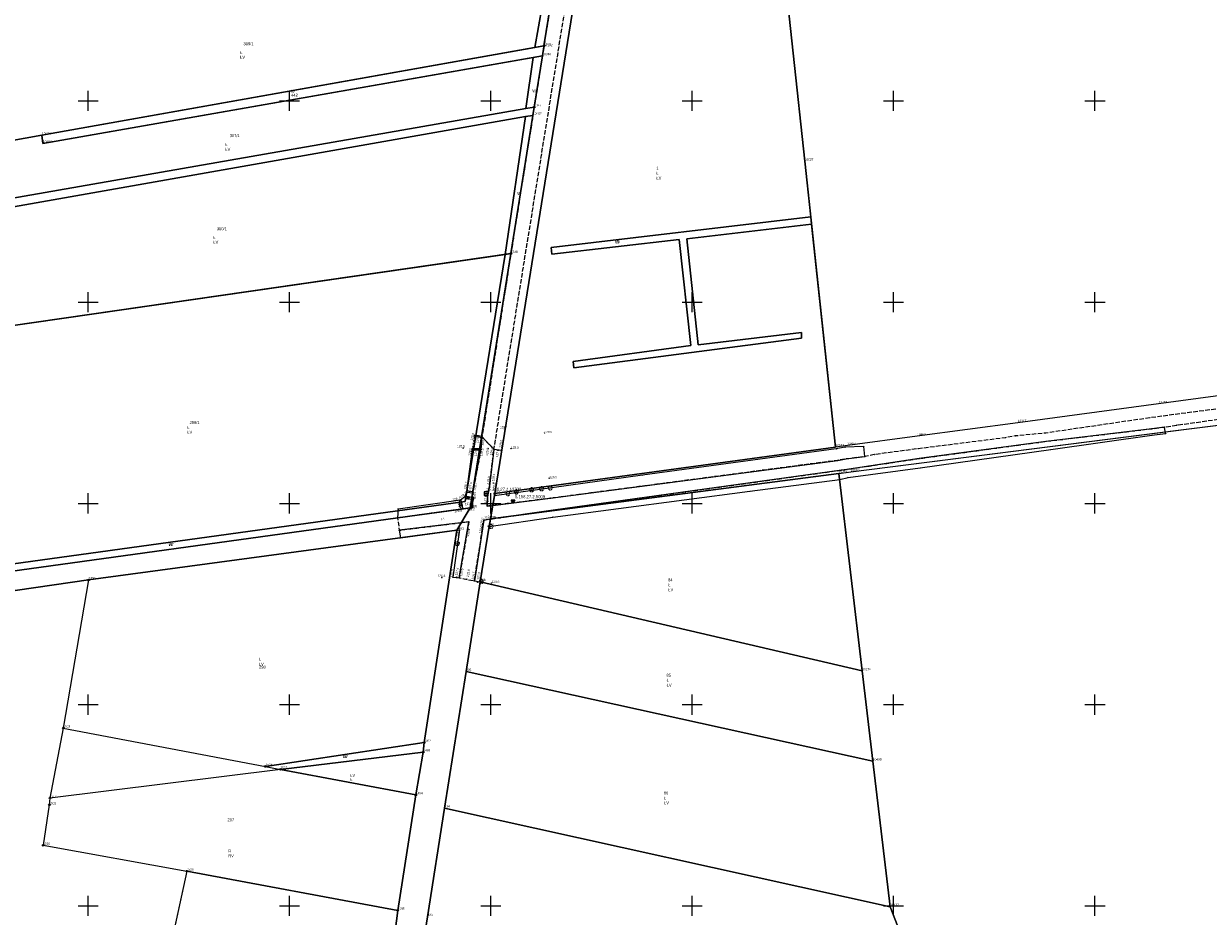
# Model space of a CAD drawing. Header units: metres. Extents: x 5548743 to 5556416, y 5707500 to 5714000.
# Tile 40 of 244: x 5550468 to 5551056, y 5712395 to 5712838. Entities that reach past the tile are written whole.
import ezdxf
from ezdxf.enums import TextEntityAlignment as Align

# ---------------------------------------------------------------- set-up
doc = ezdxf.new("R2010")
doc.units = ezdxf.units.M
for name, pattern in [('0.75_0.75', [1.5, 0.75, -0.75]), ('2.25_0.75', [3, 2.25, -0.75]), ('219-1000', [0])]:
    doc.linetypes.add(name, pattern=pattern)
doc.layers.get('0').update_dxf_attribs({"color": 2, "lineweight": 5})
doc.styles.get("Standard").update_dxf_attribs({"font": 'Working1250', "width": 0.75})
doc.linetypes.add('otdn_1000', pattern='A,7,0,[21,ksztalty.shx,S=0.7,R=0,X=0,Y=0]', length=7)

# ---------------------------------------------------------------- blocks, each defined once
blk = doc.blocks.new('203')
at = {"linetype": 'Continuous', "lineweight": 0}
h = blk.add_hatch(color=0, dxfattribs=at)
edge = h.paths.add_edge_path()
edge.add_arc((0, 0), 0.09, 0, 360)
blk = doc.blocks.new('202')
at = {"color": 0, "linetype": 'Continuous', "lineweight": 0}
blk.add_circle((0, 0), 0.4, dxfattribs=at)
blk = doc.blocks.new('PW01')
at = {"linetype": 'Continuous', "lineweight": 13}
h = blk.add_hatch(color=0, dxfattribs=at)
edge = h.paths.add_edge_path()
edge.add_arc((0, 0), 0.18, 0, 360)
blk = doc.blocks.new('OP021')
at = {"linetype": 'Continuous', "lineweight": 13}
h = blk.add_hatch(color=0, dxfattribs=at)
edge = h.paths.add_edge_path()
edge.add_arc((0, 0), 0.1, 0, 360)
at = {"color": 0, "linetype": 'Continuous', "lineweight": -3}
for centre, start, end in [((-0.476, 0.154), 110.388, 213.756), ((0, 0.5), 38.316, 141.684), ((0.476, 0.154), 326.244, 69.612), ((-0.294, -0.404), 182.272, 285.64), ((0.294, -0.404), 254.36, 357.728), ((0.294, -0.404), 254.36, 357.728)]:
    blk.add_arc(centre, 0.5, start, end, dxfattribs=at)
blk = doc.blocks.new('PIKIETAW1891')
at = {"color": 0}
blk.add_circle((0, 0), 0.09, dxfattribs=at)
blk = doc.blocks.new('OSSP')
at = {"color": 0}
for p, q in [((-0.939, 0.938), (-0.939, -0.938)), ((-0.939, 0.938), (-0.939, -0.938)), ((0.936, 0.938), (-0.939, 0.938)), ((0.936, 0.938), (-0.939, 0.938)), ((0.45, 0), (-0.45, 0)), ((0.45, 0), (-0.45, 0)), ((0, -0.45), (0, 0.45)), ((0, -0.45), (0, 0.45)), ((0.936, -0.938), (0.936, 0.938)), ((0.936, -0.938), (0.936, 0.938)), ((-0.939, -0.938), (0.936, -0.938)), ((-0.939, -0.938), (0.936, -0.938))]:
    blk.add_line(p, q, dxfattribs=at)
blk = doc.blocks.new('OSSH')
at = {"color": 0}
for p, q in [((0, -1.081), (-0.936, 0.543)), ((0.939, 0.543), (-0.936, 0.543)), ((-0.375, 0), (0.375, 0)), ((0.939, 0.543), (0, -1.081)), ((0, -0.375), (0, 0.375))]:
    blk.add_line(p, q, dxfattribs=at)
blk = doc.blocks.new('RAMKA1000K')
at = {"color": 0}
for p, q in [((95, 500), (105, 500)), ((100, 495), (100, 500)), ((195, 500), (205, 500)), ((200, 495), (200, 500)), ((295, 500), (305, 500)), ((300, 495), (300, 500)), ((395, 500), (405, 500)), ((400, 495), (400, 500)), ((495, 500), (505, 500)), ((500, 495), (500, 500)), ((595, 500), (605, 500)), ((600, 495), (600, 500)), ((100, 395), (100, 405)), ((200, 395), (200, 405)), ((300, 395), (300, 405)), ((400, 395), (400, 405)), ((500, 395), (500, 405)), ((600, 395), (600, 405)), ((95, 400), (105, 400)), ((195, 400), (205, 400)), ((295, 400), (305, 400)), ((395, 400), (405, 400)), ((495, 400), (505, 400)), ((595, 400), (605, 400)), ((100, 295), (100, 305)), ((200, 295), (200, 305)), ((300, 295), (300, 305)), ((400, 295), (400, 305)), ((500, 295), (500, 305)), ((600, 295), (600, 305)), ((95, 300), (105, 300)), ((195, 300), (205, 300)), ((295, 300), (305, 300)), ((395, 300), (405, 300)), ((495, 300), (505, 300)), ((595, 300), (605, 300)), ((100, 195), (100, 205)), ((200, 195), (200, 205)), ((300, 195), (300, 205)), ((400, 195), (400, 205)), ((500, 195), (500, 205)), ((600, 195), (600, 205)), ((95, 200), (105, 200)), ((195, 200), (205, 200)), ((295, 200), (305, 200)), ((395, 200), (405, 200)), ((495, 200), (505, 200)), ((595, 200), (605, 200)), ((100, 95), (100, 105)), ((200, 95), (200, 105)), ((300, 95), (300, 105)), ((400, 95), (400, 105)), ((500, 95), (500, 105)), ((600, 95), (600, 105)), ((95, 100), (105, 100)), ((195, 100), (205, 100)), ((295, 100), (305, 100)), ((395, 100), (405, 100)), ((495, 100), (505, 100)), ((595, 100), (605, 100)), ((95, 0), (105, 0)), ((100, 0), (100, 5)), ((195, 0), (205, 0)), ((200, 0), (200, 5)), ((295, 0), (305, 0)), ((300, 0), (300, 5)), ((395, 0), (405, 0)), ((400, 0), (400, 5)), ((495, 0), (505, 0)), ((500, 0), (500, 5)), ((595, 0), (605, 0)), ((600, 0), (600, 5))]:
    blk.add_line(p, q, dxfattribs=at)

msp = doc.modelspace()

# ---------------------------------------------------------------- linework, layer by layer
at = {"layer": '216-obręb ewidencyjny', "color": 7, "linetype": 'CONTINUOUS', "lineweight": 25, "flags": 128}
for points in [[(5550554.75, 5711682.1), (5550580.85, 5711844.48), (5550587.1, 5711883.35), (5550601.63, 5711975.71), (5550615.93, 5712068.68), (5550621.5, 5712084.02), (5550640.21, 5712211.99), (5550646.92, 5712257.91), (5550648.31, 5712267.39), (5550648.96, 5712270.41), (5550659.94, 5712340.1), (5550668.54, 5712394.6), (5550677.04, 5712448.58), (5550687.73, 5712516.42), (5550694.77, 5712561.06), (5550699.12, 5712588.68), (5550699.76, 5712592.28), (5550702, 5712604.88), (5550752.53, 5712918.62)], [(5550752.53, 5712918.62), (5550702, 5712604.88), (5550699.76, 5712592.28), (5550699.12, 5712588.68), (5550694.77, 5712561.06), (5550687.73, 5712516.42), (5550677.04, 5712448.58), (5550668.54, 5712394.6), (5550659.94, 5712340.1), (5550648.96, 5712270.41), (5550648.31, 5712267.39), (5550646.92, 5712257.91), (5550640.21, 5712211.99), (5550621.5, 5712084.02), (5550615.93, 5712068.68), (5550601.63, 5711975.71), (5550587.1, 5711883.35), (5550580.85, 5711844.48), (5550554.75, 5711682.1)]]:
    msp.add_lwpolyline(points, dxfattribs=at)
at = {"layer": '217-kontur klasyfikacyjny', "color": 3, "linetype": 'CONTINUOUS', "lineweight": 18, "flags": 128}
for points in [[(5550855.87, 5712769.97), (5550838.54, 5712931.16)], [(5550752.53, 5712918.62), (5550702, 5712604.88)], [(5550721.87, 5712826.47), (5550732.73, 5712888.22)], [(5550477.09, 5712782.88), (5550721.87, 5712826.47)], [(5550721.08, 5712821.57), (5550477.57, 5712778.88)], [(5550717.32, 5712796.14), (5550721.08, 5712821.57)], [(5550416.98, 5712743.62), (5550717.32, 5712796.14)], [(5550717.28, 5712792.16), (5550420.6, 5712739.86)], [(5550707.03, 5712723.69), (5550717.28, 5712792.16)], [(5550477.09, 5712782.88), (5550420.75, 5712772.85)], [(5550420.75, 5712772.85), (5550477.09, 5712782.88)], [(5550477.57, 5712778.88), (5550477.09, 5712782.88)], [(5550858.83, 5712742.38), (5550855.87, 5712769.97)], [(5550858.83, 5712742.38), (5550729.94, 5712727.18)], [(5550729.94, 5712727.18), (5550858.83, 5712742.38)], [(5550797.35, 5712731.39), (5550859.23, 5712738.7)], [(5550859.23, 5712738.7), (5550797.35, 5712731.39)], [(5550859.23, 5712738.7), (5550858.83, 5712742.38)], [(5550871.13, 5712627.96), (5550859.23, 5712738.7)], [(5550730.34, 5712723.85), (5550793.57, 5712731.08)], [(5550793.57, 5712731.08), (5550730.34, 5712723.85)], [(5550793.57, 5712731.08), (5550799.33, 5712678.39)], [(5550799.33, 5712678.39), (5550793.57, 5712731.08)], [(5550802.99, 5712678.81), (5550797.35, 5712731.39)], [(5550797.35, 5712731.39), (5550802.99, 5712678.81)], [(5550729.94, 5712727.18), (5550730.34, 5712723.85)], [(5550730.34, 5712723.85), (5550729.94, 5712727.18)], [(5550707.03, 5712723.69), (5550408.86, 5712680.67)], [(5550408.86, 5712680.67), (5550707.03, 5712723.69)], [(5550707.03, 5712723.69), (5550687.24, 5712600.99)], [(5550687.24, 5712600.99), (5550707.03, 5712723.69)], [(5550689.76, 5712597.72), (5550709.94, 5712724.1)], [(5550709.94, 5712724.1), (5550707.03, 5712723.69)], [(5550854.23, 5712684.87), (5550802.99, 5712678.81)], [(5550802.99, 5712678.81), (5550854.23, 5712684.87)], [(5550854.29, 5712682.09), (5550854.23, 5712684.87)], [(5550854.23, 5712684.87), (5550854.29, 5712682.09)], [(5550799.33, 5712678.39), (5550740.8, 5712670.49)], [(5550740.8, 5712670.49), (5550799.33, 5712678.39)], [(5550741.2, 5712667.39), (5550854.29, 5712682.09)], [(5550854.29, 5712682.09), (5550741.2, 5712667.39)], [(5550740.8, 5712670.49), (5550741.2, 5712667.39)], [(5550741.2, 5712667.39), (5550740.8, 5712670.49)], [(5550702, 5712604.88), (5550871.13, 5712627.96)], [(5550872.78, 5712614.88), (5550699.76, 5712592.28)], [(5550884.4, 5712516.77), (5550872.78, 5712614.88)], [(5550392.75, 5712556.72), (5550689.76, 5712597.72)], [(5550687.24, 5712600.99), (5550393.23, 5712560.37)], [(5550393.23, 5712560.37), (5550687.24, 5712600.99)], [(5550699.76, 5712592.28), (5550699.12, 5712588.68)], [(5550683.16, 5712586.66), (5550500.17, 5712561.94)], [(5550666.86, 5712481.18), (5550683.16, 5712586.66)], [(5550699.12, 5712588.68), (5550694.77, 5712561.06)], [(5550500.17, 5712561.94), (5550487.66, 5712488.35)], [(5550694.77, 5712561.06), (5550687.73, 5712516.42)], [(5550694.77, 5712561.06), (5550884.4, 5712516.77)], [(5550884.4, 5712516.77), (5550694.77, 5712561.06)], [(5550687.73, 5712516.42), (5550677.04, 5712448.58)], [(5550687.73, 5712516.42), (5550889.71, 5712471.88)], [(5550889.71, 5712471.88), (5550687.73, 5712516.42)], [(5550889.71, 5712471.88), (5550884.4, 5712516.77)], [(5550487.66, 5712488.35), (5550588.11, 5712469.27)], [(5550588.11, 5712469.27), (5550666.86, 5712481.18)], [(5550666.86, 5712481.18), (5550588.11, 5712469.27)], [(5550666.45, 5712476.41), (5550666.86, 5712481.18)], [(5550666.45, 5712476.41), (5550595.53, 5712467.84)], [(5550595.53, 5712467.84), (5550666.45, 5712476.41)], [(5550662.74, 5712455.16), (5550666.45, 5712476.41)], [(5550898.28, 5712399.58), (5550889.71, 5712471.88)], [(5550595.53, 5712467.84), (5550481.04, 5712453.54)], [(5550588.11, 5712469.27), (5550595.53, 5712467.84)], [(5550662.74, 5712455.16), (5550595.53, 5712467.84)], [(5550595.53, 5712467.84), (5550662.74, 5712455.16)], [(5550653.74, 5712397.74), (5550662.74, 5712455.16)], [(5550480.72, 5712450.13), (5550477.69, 5712430.1)], [(5550481.04, 5712453.54), (5550480.72, 5712450.13)], [(5550677.04, 5712448.58), (5550668.54, 5712394.6)], [(5550677.04, 5712448.58), (5550898.28, 5712399.58)], [(5550898.28, 5712399.58), (5550677.04, 5712448.58)], [(5550477.69, 5712430.1), (5550548.97, 5712417.24)], [(5550548.97, 5712417.24), (5550537.32, 5712363.24)], [(5550653.74, 5712397.74), (5550548.97, 5712417.24)], [(5550548.97, 5712417.24), (5550653.74, 5712397.74)], [(5550651.94, 5712383.62), (5550653.74, 5712397.74)], [(5550920.47, 5712342.47), (5550898.28, 5712399.58)]]:
    msp.add_lwpolyline(points, dxfattribs=at)
at = {"layer": '218-kontur użytku gruntowego', "color": 3, "linetype": 'CONTINUOUS', "lineweight": 18, "flags": 128}
for points in [[(5550855.87, 5712769.97), (5550838.54, 5712931.16)], [(5550752.53, 5712918.62), (5550702, 5712604.88)], [(5550702, 5712604.88), (5550752.53, 5712918.62)], [(5550721.87, 5712826.47), (5550732.73, 5712888.22)], [(5550732.73, 5712888.22), (5550721.87, 5712826.47)], [(5550726.38, 5712827.27), (5550736.19, 5712888.68)], [(5550736.19, 5712888.68), (5550726.38, 5712827.27)], [(5550721.87, 5712826.47), (5550477.09, 5712782.88)], [(5550477.09, 5712782.88), (5550721.87, 5712826.47)], [(5550726.38, 5712827.27), (5550721.87, 5712826.47)], [(5550721.87, 5712826.47), (5550726.38, 5712827.27)], [(5550725.6, 5712822.36), (5550726.31, 5712826.84)], [(5550726.31, 5712826.84), (5550725.6, 5712822.36)], [(5550726.31, 5712826.84), (5550726.38, 5712827.27)], [(5550726.38, 5712827.27), (5550726.31, 5712826.84)], [(5550477.57, 5712778.88), (5550721.08, 5712821.57)], [(5550721.08, 5712821.57), (5550477.57, 5712778.88)], [(5550717.32, 5712796.14), (5550721.08, 5712821.57)], [(5550721.08, 5712821.57), (5550717.32, 5712796.14)], [(5550721.08, 5712821.57), (5550725.6, 5712822.36)], [(5550725.6, 5712822.36), (5550721.08, 5712821.57)], [(5550721.57, 5712796.88), (5550725.6, 5712822.36)], [(5550725.6, 5712822.36), (5550721.57, 5712796.88)], [(5550717.32, 5712796.14), (5550416.98, 5712743.62)], [(5550416.98, 5712743.62), (5550717.32, 5712796.14)], [(5550721.57, 5712796.88), (5550717.32, 5712796.14)], [(5550717.32, 5712796.14), (5550721.57, 5712796.88)], [(5550720.92, 5712792.8), (5550721.57, 5712796.88)], [(5550721.57, 5712796.88), (5550720.92, 5712792.8)], [(5550420.6, 5712739.86), (5550717.28, 5712792.16)], [(5550717.28, 5712792.16), (5550420.6, 5712739.86)], [(5550717.28, 5712792.16), (5550707.03, 5712723.69)], [(5550707.03, 5712723.69), (5550717.28, 5712792.16)], [(5550709.94, 5712724.1), (5550720.92, 5712792.8)], [(5550720.92, 5712792.8), (5550709.94, 5712724.1)], [(5550717.28, 5712792.16), (5550720.92, 5712792.8)], [(5550720.92, 5712792.8), (5550717.28, 5712792.16)], [(5550477.09, 5712782.88), (5550420.75, 5712772.85)], [(5550420.75, 5712772.85), (5550477.09, 5712782.88)], [(5550477.09, 5712782.88), (5550477.57, 5712778.88)], [(5550477.57, 5712778.88), (5550477.09, 5712782.88)], [(5550858.83, 5712742.38), (5550855.87, 5712769.97)], [(5550858.83, 5712742.38), (5550729.94, 5712727.18)], [(5550729.94, 5712727.18), (5550858.83, 5712742.38)], [(5550797.35, 5712731.39), (5550859.23, 5712738.7)], [(5550859.23, 5712738.7), (5550797.35, 5712731.39)], [(5550859.23, 5712738.7), (5550858.83, 5712742.38)], [(5550871.13, 5712627.96), (5550859.23, 5712738.7)], [(5550730.34, 5712723.85), (5550793.57, 5712731.08)], [(5550793.57, 5712731.08), (5550730.34, 5712723.85)], [(5550793.57, 5712731.08), (5550799.33, 5712678.39)], [(5550799.33, 5712678.39), (5550793.57, 5712731.08)], [(5550802.99, 5712678.81), (5550797.35, 5712731.39)], [(5550797.35, 5712731.39), (5550802.99, 5712678.81)], [(5550729.94, 5712727.18), (5550730.34, 5712723.85)], [(5550730.34, 5712723.85), (5550729.94, 5712727.18)], [(5550707.03, 5712723.69), (5550408.86, 5712680.67)], [(5550408.86, 5712680.67), (5550707.03, 5712723.69)], [(5550707.03, 5712723.69), (5550687.24, 5712600.99)], [(5550687.24, 5712600.99), (5550707.03, 5712723.69)], [(5550689.76, 5712597.72), (5550709.94, 5712724.1)], [(5550709.94, 5712724.1), (5550689.76, 5712597.72)], [(5550709.94, 5712724.1), (5550707.03, 5712723.69)], [(5550707.03, 5712723.69), (5550709.94, 5712724.1)], [(5550854.23, 5712684.87), (5550802.99, 5712678.81)], [(5550802.99, 5712678.81), (5550854.23, 5712684.87)], [(5550854.29, 5712682.09), (5550854.23, 5712684.87)], [(5550854.23, 5712684.87), (5550854.29, 5712682.09)], [(5550799.33, 5712678.39), (5550740.8, 5712670.49)], [(5550740.8, 5712670.49), (5550799.33, 5712678.39)], [(5550741.2, 5712667.39), (5550854.29, 5712682.09)], [(5550854.29, 5712682.09), (5550741.2, 5712667.39)], [(5550740.8, 5712670.49), (5550741.2, 5712667.39)], [(5550741.2, 5712667.39), (5550740.8, 5712670.49)], [(5551141.1, 5712664.13), (5551031.62, 5712649.46)], [(5551031.62, 5712649.46), (5550961.62, 5712640.09)], [(5550961.62, 5712640.09), (5550911.66, 5712633.39)], [(5551041.39, 5712636.31), (5551083.98, 5712641.72)], [(5550911.66, 5712633.39), (5550877.03, 5712628.76)], [(5550878.69, 5712615.65), (5551041.39, 5712636.31)], [(5550702, 5712604.88), (5550871.13, 5712627.96)], [(5550871.13, 5712627.96), (5550702, 5712604.88)], [(5550877.03, 5712628.76), (5550871.13, 5712627.96)], [(5550872.78, 5712614.88), (5550699.76, 5712592.28)], [(5550699.76, 5712592.28), (5550872.78, 5712614.88)], [(5550872.78, 5712614.88), (5550878.69, 5712615.65)], [(5550884.4, 5712516.77), (5550872.78, 5712614.88)], [(5550702, 5712604.88), (5550699.76, 5712592.28)], [(5550699.76, 5712592.28), (5550702, 5712604.88)], [(5550392.75, 5712556.72), (5550689.76, 5712597.72)], [(5550689.76, 5712597.72), (5550392.75, 5712556.72)], [(5550687.24, 5712600.99), (5550393.23, 5712560.37)], [(5550393.23, 5712560.37), (5550687.24, 5712600.99)], [(5550683.16, 5712586.66), (5550689.76, 5712597.72)], [(5550689.76, 5712597.72), (5550683.16, 5712586.66)], [(5550699.76, 5712592.28), (5550699.12, 5712588.68)], [(5550699.12, 5712588.68), (5550699.76, 5712592.28)], [(5550683.16, 5712586.66), (5550500.17, 5712561.94)], [(5550500.17, 5712561.94), (5550683.16, 5712586.66)], [(5550666.86, 5712481.18), (5550683.16, 5712586.66)], [(5550683.16, 5712586.66), (5550666.86, 5712481.18)], [(5550699.12, 5712588.68), (5550694.77, 5712561.06)], [(5550694.77, 5712561.06), (5550699.12, 5712588.68)], [(5550411.23, 5712549.12), (5550500.17, 5712561.94)], [(5550500.17, 5712561.94), (5550487.66, 5712488.35)], [(5550694.77, 5712561.06), (5550687.73, 5712516.42)], [(5550687.73, 5712516.42), (5550694.77, 5712561.06)], [(5550694.77, 5712561.06), (5550884.4, 5712516.77)], [(5550884.4, 5712516.77), (5550694.77, 5712561.06)], [(5550687.73, 5712516.42), (5550677.04, 5712448.58)], [(5550677.04, 5712448.58), (5550687.73, 5712516.42)], [(5550687.73, 5712516.42), (5550889.71, 5712471.88)], [(5550889.71, 5712471.88), (5550687.73, 5712516.42)], [(5550889.71, 5712471.88), (5550884.4, 5712516.77)], [(5550487.66, 5712488.35), (5550588.11, 5712469.27)], [(5550588.11, 5712469.27), (5550666.86, 5712481.18)], [(5550666.86, 5712481.18), (5550588.11, 5712469.27)], [(5550666.45, 5712476.41), (5550666.86, 5712481.18)], [(5550666.86, 5712481.18), (5550666.45, 5712476.41)], [(5550666.45, 5712476.41), (5550595.53, 5712467.84)], [(5550595.53, 5712467.84), (5550666.45, 5712476.41)], [(5550662.74, 5712455.16), (5550666.45, 5712476.41)], [(5550666.45, 5712476.41), (5550662.74, 5712455.16)], [(5550898.28, 5712399.58), (5550889.71, 5712471.88)], [(5550595.53, 5712467.84), (5550481.04, 5712453.54)], [(5550588.11, 5712469.27), (5550595.53, 5712467.84)], [(5550662.74, 5712455.16), (5550595.53, 5712467.84)], [(5550595.53, 5712467.84), (5550662.74, 5712455.16)], [(5550653.74, 5712397.74), (5550662.74, 5712455.16)], [(5550662.74, 5712455.16), (5550653.74, 5712397.74)], [(5550480.72, 5712450.13), (5550477.69, 5712430.1)], [(5550481.04, 5712453.54), (5550480.72, 5712450.13)], [(5550677.04, 5712448.58), (5550668.54, 5712394.6)], [(5550668.54, 5712394.6), (5550677.04, 5712448.58)], [(5550677.04, 5712448.58), (5550898.28, 5712399.58)], [(5550898.28, 5712399.58), (5550677.04, 5712448.58)], [(5550477.69, 5712430.1), (5550548.97, 5712417.24)], [(5550548.97, 5712417.24), (5550537.32, 5712363.24)], [(5550653.74, 5712397.74), (5550548.97, 5712417.24)], [(5550548.97, 5712417.24), (5550653.74, 5712397.74)], [(5550651.94, 5712383.62), (5550653.74, 5712397.74)], [(5550653.74, 5712397.74), (5550651.94, 5712383.62)], [(5550920.47, 5712342.47), (5550898.28, 5712399.58)]]:
    msp.add_lwpolyline(points, dxfattribs=at)
at = {"layer": '219-działka ewidencyjna', "color": 7, "linetype": '219-1000', "lineweight": 18, "flags": 128}
for points in [[(5550838.54, 5712931.16), (5550855.87, 5712769.97)], [(5550752.53, 5712918.62), (5550702, 5712604.88)], [(5550736.19, 5712888.68), (5550726.38, 5712827.27)], [(5550726.38, 5712827.27), (5550477.09, 5712782.88)], [(5550726.31, 5712826.84), (5550725.6, 5712822.36)], [(5550726.38, 5712827.27), (5550726.31, 5712826.84)], [(5550725.6, 5712822.36), (5550477.57, 5712778.88)], [(5550725.6, 5712822.36), (5550721.57, 5712796.88)], [(5550721.57, 5712796.88), (5550416.98, 5712743.62)], [(5550721.57, 5712796.88), (5550720.92, 5712792.8)], [(5550720.92, 5712792.8), (5550420.6, 5712739.86)], [(5550720.92, 5712792.8), (5550709.94, 5712724.1)], [(5550477.09, 5712782.88), (5550420.75, 5712772.85)], [(5550477.09, 5712782.88), (5550477.57, 5712778.88)], [(5550855.87, 5712769.97), (5550871.13, 5712627.96)], [(5550709.94, 5712724.1), (5550408.86, 5712680.67)], [(5550709.94, 5712724.1), (5550689.76, 5712597.72)], [(5551141.1, 5712664.13), (5551031.62, 5712649.46)], [(5551031.62, 5712649.46), (5550961.62, 5712640.09)], [(5550878.69, 5712615.65), (5551117.08, 5712645.93)], [(5550961.62, 5712640.09), (5550911.66, 5712633.39)], [(5550911.66, 5712633.39), (5550877.03, 5712628.76)], [(5550871.13, 5712627.96), (5550702, 5712604.88)], [(5550877.03, 5712628.76), (5550871.13, 5712627.96)], [(5550872.78, 5712614.88), (5550699.76, 5712592.28)], [(5550872.78, 5712614.88), (5550878.69, 5712615.65)], [(5550872.78, 5712614.88), (5550884.4, 5712516.77)], [(5550702, 5712604.88), (5550699.76, 5712592.28)], [(5550689.76, 5712597.72), (5550392.75, 5712556.72)], [(5550689.76, 5712597.72), (5550683.16, 5712586.66)], [(5550699.76, 5712592.28), (5550699.12, 5712588.68)], [(5550683.16, 5712586.66), (5550500.17, 5712561.94)], [(5550683.16, 5712586.66), (5550666.86, 5712481.18)], [(5550699.12, 5712588.68), (5550694.77, 5712561.06)], [(5550500.17, 5712561.94), (5550411.23, 5712549.12)], [(5550500.17, 5712561.94), (5550487.66, 5712488.35)], [(5550694.77, 5712561.06), (5550687.73, 5712516.42)], [(5550694.77, 5712561.06), (5550884.4, 5712516.77)], [(5550687.73, 5712516.42), (5550677.04, 5712448.58)], [(5550687.73, 5712516.42), (5550889.71, 5712471.88)], [(5550884.4, 5712516.77), (5550889.71, 5712471.88)], [(5550487.66, 5712488.35), (5550481.04, 5712453.54)], [(5550487.66, 5712488.35), (5550588.11, 5712469.27)], [(5550666.86, 5712481.18), (5550666.45, 5712476.41)], [(5550666.45, 5712476.41), (5550662.74, 5712455.16)], [(5550889.71, 5712471.88), (5550898.28, 5712399.58)], [(5550588.11, 5712469.27), (5550595.53, 5712467.84)], [(5550595.53, 5712467.84), (5550662.74, 5712455.16)], [(5550662.74, 5712455.16), (5550653.74, 5712397.74)], [(5550480.72, 5712450.13), (5550477.69, 5712430.1)], [(5550481.04, 5712453.54), (5550480.72, 5712450.13)], [(5550677.04, 5712448.58), (5550668.54, 5712394.6)], [(5550677.04, 5712448.58), (5550898.28, 5712399.58)], [(5550477.69, 5712430.1), (5550548.97, 5712417.24)], [(5550548.97, 5712417.24), (5550535.49, 5712354.75)], [(5550548.97, 5712417.24), (5550653.74, 5712397.74)], [(5550653.74, 5712397.74), (5550649.91, 5712367.56)], [(5550898.28, 5712399.58), (5550921.8, 5712339.03)]]:
    msp.add_lwpolyline(points, dxfattribs=at)
at = {"layer": 'jezdnia', "color": 7, "linetype": '2.25_0.75', "lineweight": 18, "flags": 128}
for points in [[(5550839.63, 5713491.56), (5550832.78, 5713498.45), (5550831.18, 5713483.48), (5550817.43, 5713398.7), (5550773.6, 5713124.74), (5550772.73, 5713119.29), (5550771.26, 5713110.28), (5550770.64, 5713106.39), (5550764.1, 5713066.01), (5550763.66, 5713063.15), (5550751.55, 5712985.85), (5550750.98, 5712982.22), (5550737.16, 5712894.76), (5550736.19, 5712888.68), (5550726.38, 5712827.27), (5550725.6, 5712822.36), (5550709.94, 5712724.1), (5550695.59, 5712633.06), (5550701.53, 5712626.84), (5550748.73, 5712919.08), (5550778.61, 5713106.71), (5550780.03, 5713115.78), (5550781.82, 5713124.67), (5550791.68, 5713188.05), (5550792.4, 5713192.68), (5550808.03, 5713293.19), (5550813.6, 5713328.62)], [(5551623.79, 5712718.98), (5551669.36, 5712725.58), (5551725.76, 5712732.83), (5551731.64, 5712733.72), (5551771.31, 5712739.19), (5551819.16, 5712746.13), (5551859.24, 5712751.42), (5551896.1, 5712756.25), (5551901.85, 5712756.82), (5551903.7, 5712757.21), (5551904.93, 5712757.81), (5551906.84, 5712757.8), (5551904.49, 5712761.99), (5551858.64, 5712756.52), (5551818.67, 5712750.42), (5551771.42, 5712743.54), (5551722.87, 5712737.74), (5551706.34, 5712735.77), (5551698.5, 5712734.69), (5551668.75, 5712730.25), (5551622.68, 5712724.33), (5551573.96, 5712717.81), (5551523.77, 5712710.98), (5551468.82, 5712703.3), (5551460.68, 5712702.1), (5551454.77, 5712701.02), (5551380.51, 5712691.22), (5551372, 5712689.99), (5551347.69, 5712685.79), (5551303.65, 5712680.28), (5551298.79, 5712679.49), (5551284.82, 5712677.81), (5551229.19, 5712669.88), (5551223.23, 5712668.96), (5551186.16, 5712664.05), (5551143.02, 5712658.04), (5551134.81, 5712657.18), (5551085.15, 5712650.17), (5551027.31, 5712642.52), (5550975.44, 5712634.92), (5550960.38, 5712633.5), (5550955.54, 5712632.6), (5550912.22, 5712627.15), (5550890.42, 5712624.24), (5550885.76, 5712623.28), (5550876.42, 5712622.06), (5550872.23, 5712621.37), (5550729.68, 5712602.54), (5550700.96, 5712599.02), (5550699.74, 5712592.18), (5550730.86, 5712596.59), (5550828.72, 5712610.18), (5550874.1, 5712616.52), (5550875.58, 5712616.72), (5550912.74, 5712622.28), (5550975.65, 5712630.8), (5551028.19, 5712637.09), (5551034.56, 5712637.93), (5551040.72, 5712638.9), (5551085.45, 5712645.25), (5551137.94, 5712652.1), (5551147.42, 5712653.27), (5551153.66, 5712654.18), (5551186.88, 5712658.68), (5551229.79, 5712664.5), (5551285.1, 5712672.18), (5551348.69, 5712681.6), (5551403.85, 5712689.05), (5551457.94, 5712696.32), (5551467.86, 5712697.22), (5551524.44, 5712705.72), (5551575.16, 5712712.69)], [(5550695.59, 5712633.06), (5550695.05, 5712626.9), (5550691.04, 5712605.61), (5550690.88, 5712602.58), (5550690.48, 5712600.63), (5550690.71, 5712597.74), (5550689.76, 5712597.72), (5550685.5, 5712597.14), (5550653.7, 5712592.75), (5550654.49, 5712586.65), (5550689.03, 5712590.86), (5550684.32, 5712563.05), (5550691.82, 5712561.49), (5550696.55, 5712591.73), (5550699.74, 5712592.18), (5550699.76, 5712592.28), (5550700.96, 5712599.02), (5550698.16, 5712598.68), (5550698.32, 5712603.21), (5550699.31, 5712608.54), (5550701.53, 5712626.84)]]:
    msp.add_lwpolyline(points, close=True, dxfattribs=at)
at = {"layer": 'przepust', "color": 7, "linetype": '0.75_0.75', "lineweight": 25, "flags": 128}
msp.add_lwpolyline([(5550695.59, 5712633.06), (5550691.94, 5712633.76), (5550690.74, 5712626.97), (5550695.05, 5712626.9)], close=True, dxfattribs=at)
at = {"layer": 'rów przydrożny (poligon)', "color": 7, "linetype": 'CONTINUOUS', "lineweight": 18, "flags": 128}
for points in [[(5550699.74, 5712592.18), (5550699.09, 5712588.43), (5550730.83, 5712593.2), (5550828.63, 5712606), (5550873.36, 5712611.88), (5550877.38, 5712612.86), (5550913.27, 5712617.6), (5550978.05, 5712626.73), (5551028.31, 5712633.87), (5551035.07, 5712634.67), (5551034.56, 5712637.93), (5551028.19, 5712637.09), (5550975.65, 5712630.8), (5550912.74, 5712622.28), (5550875.58, 5712616.72), (5550874.1, 5712616.52), (5550828.72, 5712610.18), (5550730.86, 5712596.59)], [(5550653.95, 5712597.14), (5550653.7, 5712592.75), (5550685.5, 5712597.14), (5550689.76, 5712597.72), (5550690.71, 5712597.74), (5550690.48, 5712600.63), (5550690.88, 5712602.58), (5550691.04, 5712605.61), (5550695.05, 5712626.9), (5550690.74, 5712626.97), (5550687.92, 5712605.98), (5550687.12, 5712603.22), (5550684.96, 5712601.58)], [(5550701.53, 5712626.84), (5550699.31, 5712608.54), (5550698.32, 5712603.21), (5550698.16, 5712598.68), (5550700.96, 5712599.02), (5550701.79, 5712603.7), (5550702, 5712604.88), (5550705.43, 5712626.21)], [(5550701.79, 5712603.7), (5550700.96, 5712599.02), (5550729.68, 5712602.54), (5550872.23, 5712621.37), (5550876.42, 5712622.06), (5550885.76, 5712623.28), (5550885.18, 5712628.2), (5550875.86, 5712627.88), (5550871.55, 5712627.05), (5550775.33, 5712614.02)], [(5550654.49, 5712586.65), (5550655.11, 5712582.87), (5550683.16, 5712586.66), (5550684.38, 5712586.83), (5550681.11, 5712563.25), (5550684.32, 5712563.05), (5550689.03, 5712590.86)], [(5550691.82, 5712561.49), (5550694.77, 5712561.06), (5550699.12, 5712588.68), (5550699.74, 5712592.18), (5550696.55, 5712591.73)]]:
    msp.add_lwpolyline(points, close=True, dxfattribs=at)
at = {"layer": 'ściana oporowa (linia)', "color": 0, "linetype": 'otdn_1000', "lineweight": 18}
for p, q in [((5550691.874, 5712633.416), (5550691.94, 5712633.76)), ((5550691.874, 5712633.416), (5550695.524, 5712632.716)), ((5550695.524, 5712632.716), (5550695.59, 5712633.06)), ((5550690.734, 5712626.62), (5550690.74, 5712626.97)), ((5550690.734, 5712626.62), (5550695.044, 5712626.55)), ((5550695.044, 5712626.55), (5550695.05, 5712626.9)), ((5550685.308, 5712601.623), (5550684.96, 5712601.58)), ((5550685.732, 5712599.359), (5550685.308, 5712601.623)), ((5550687.062, 5712602.875), (5550687.12, 5712603.22)), ((5550687.062, 5712602.875), (5550687.787, 5712602.602)), ((5550687.787, 5712602.602), (5550687.896, 5712602.374)), ((5550687.879, 5712605.632), (5550687.92, 5712605.98)), ((5550687.879, 5712605.632), (5550690.999, 5712605.262)), ((5550687.896, 5712602.374), (5550688.24, 5712602.31)), ((5550689.386, 5712602.125), (5550689.04, 5712602.18)), ((5550689.386, 5712602.125), (5550689.562, 5712602.297)), ((5550689.562, 5712602.297), (5550690.281, 5712602.169)), ((5550690.281, 5712602.169), (5550690.123, 5712600.652)), ((5550690.999, 5712605.262), (5550691.04, 5712605.61)), ((5550684.322, 5712599.332), (5550684.28, 5712599.68)), ((5550684.322, 5712599.332), (5550685.732, 5712599.359)), ((5550684.453, 5712598.333), (5550684.41, 5712598.68)), ((5550684.453, 5712598.333), (5550684.867, 5712598.237)), ((5550684.867, 5712598.237), (5550685.152, 5712597.098)), ((5550685.152, 5712597.098), (5550685.5, 5712597.14)), ((5550690.123, 5712600.652), (5550690.361, 5712597.712)), ((5550690.361, 5712597.712), (5550690.71, 5712597.74))]:
    msp.add_line(p, q, dxfattribs=at)
at = {"layer": 'ściana oporowa (linia)', "color": 0, "lineweight": 18}
for p, q in [((5550692.006, 5712634.104), (5550691.94, 5712633.76)), ((5550692.006, 5712634.104), (5550695.656, 5712633.404)), ((5550695.656, 5712633.404), (5550695.59, 5712633.06)), ((5550690.746, 5712627.32), (5550690.74, 5712626.97)), ((5550690.746, 5712627.32), (5550695.056, 5712627.25)), ((5550695.056, 5712627.25), (5550695.05, 5712626.9)), ((5550684.612, 5712601.537), (5550684.96, 5712601.58)), ((5550684.628, 5712600.221), (5550684.612, 5712601.537)), ((5550687.178, 5712603.565), (5550687.12, 5712603.22)), ((5550687.178, 5712603.565), (5550688.953, 5712603.418)), ((5550687.961, 5712606.328), (5550687.92, 5712605.98)), ((5550687.961, 5712606.328), (5550691.081, 5712605.958)), ((5550688.584, 5712602.246), (5550688.24, 5712602.31)), ((5550688.953, 5712603.418), (5550688.584, 5712602.246)), ((5550688.694, 5712602.235), (5550688.738, 5712603.443)), ((5550688.694, 5712602.235), (5550689.04, 5712602.18)), ((5550688.738, 5712603.443), (5550691.479, 5712602.991)), ((5550691.479, 5712602.991), (5550690.837, 5712600.608)), ((5550691.081, 5712605.958), (5550691.04, 5712605.61)), ((5550684.238, 5712600.028), (5550684.628, 5712600.221)), ((5550684.238, 5712600.028), (5550684.28, 5712599.68)), ((5550684.367, 5712599.027), (5550685.733, 5712599.343)), ((5550684.367, 5712599.027), (5550684.41, 5712598.68)), ((5550685.848, 5712597.182), (5550685.5, 5712597.14)), ((5550685.733, 5712599.343), (5550685.848, 5712597.182)), ((5550691.059, 5712597.768), (5550690.71, 5712597.74)), ((5550690.837, 5712600.608), (5550691.059, 5712597.768))]:
    msp.add_line(p, q, dxfattribs=at)

# ---------------------------------------------------------------- block references
at = {"layer": '202-punkt graniczny', "color": 7, "linetype": 'CONTINUOUS', "lineweight": 18}
for p in [(5550726.38, 5712827.27), (5550721.57, 5712796.88), (5550709.94, 5712724.1), (5550702, 5712604.88), (5550689.76, 5712597.72), (5550683.16, 5712586.66), (5550699.12, 5712588.68), (5550500.17, 5712561.94), (5550487.66, 5712488.35), (5550666.86, 5712481.18), (5550666.45, 5712476.41), (5550588.11, 5712469.27), (5550595.53, 5712467.84), (5550662.74, 5712455.16), (5550480.72, 5712450.13), (5550481.04, 5712453.54), (5550477.69, 5712430.1), (5550548.97, 5712417.24), (5550653.74, 5712397.74)]:
    msp.add_blockref('202', p, dxfattribs=at)
at = {"layer": '203-punkt graniczny', "color": 7, "linetype": 'CONTINUOUS', "lineweight": 18}
for p in [(5550726.31, 5712826.84), (5550725.6, 5712822.36), (5550720.92, 5712792.8), (5550477.09, 5712782.88), (5550477.57, 5712778.88), (5550855.87, 5712769.97), (5551031.62, 5712649.46), (5550961.62, 5712640.09), (5550911.66, 5712633.39), (5550871.13, 5712627.96), (5550877.03, 5712628.76), (5550872.78, 5712614.88), (5550878.69, 5712615.65), (5550699.76, 5712592.28), (5550694.77, 5712561.06), (5550687.73, 5712516.42), (5550884.4, 5712516.77), (5550889.71, 5712471.88), (5550677.04, 5712448.58), (5550898.28, 5712399.58)]:
    msp.add_blockref('203', p, dxfattribs=at)
at = {"layer": 'drzewo liściaste', "color": 94, "linetype": 'CONTINUOUS', "lineweight": 18}
for p in [(5550720.3, 5712606.72), (5550725.18, 5712607.23), (5550729.47, 5712607.64), (5550708.49, 5712604.86), (5550712.65, 5712605.66), (5550700.11, 5712588.55), (5550683.42, 5712580.07), (5550695.28, 5712561.17)]:
    msp.add_blockref('OP021', p, dxfattribs=at)
at = {"layer": 'pikieta naturalna', "color": 7, "linetype": 'CONTINUOUS', "lineweight": 13}
for p in [(5550706.89, 5712636.93), (5550691.94, 5712633.76), (5550693.76, 5712633.54), (5550695.59, 5712633.06), (5550726.6, 5712634.9), (5550686.27, 5712627.43), (5550690.74, 5712626.97), (5550692.49, 5712627.1), (5550695.05, 5712626.9), (5550698.63, 5712627.28), (5550701.53, 5712626.84), (5550703.64, 5712626.32), (5550705.22, 5712626.47), (5550709.97, 5712627.22), (5550699.31, 5712608.54), (5550701.19, 5712610.14), (5550702.38, 5712609.63), (5550728.98, 5712612.52), (5550684.96, 5712601.58), (5550687.12, 5712603.22), (5550687.92, 5712605.98), (5550689.39, 5712605.88), (5550690.88, 5712602.58), (5550691.04, 5712605.61), (5550698.32, 5712603.21), (5550685.5, 5712597.14), (5550690.53, 5712600.04), (5550690.71, 5712597.74), (5550698.43, 5712600.88), (5550696.15, 5712589.69), (5550696.55, 5712591.73), (5550684.38, 5712586.83), (5550689.12, 5712586.95), (5550695.66, 5712587.92), (5550675.65, 5712563.15), (5550681.11, 5712563.25), (5550683.01, 5712563.37), (5550684.32, 5712563.05), (5550688.07, 5712562.44), (5550691.82, 5712561.49), (5550693.44, 5712560.72), (5550700.35, 5712560.5)]:
    msp.add_blockref('PW01', p, dxfattribs=at)
at = {"layer": 'Punkt roboczy BDOT GESUT K1', "color": 6, "linetype": 'CONTINUOUS', "lineweight": 18}
for p in [(5550726.38, 5712827.27), (5550725.6, 5712822.36), (5550709.94, 5712724.1), (5551027.31, 5712642.52), (5550706.89, 5712636.93), (5551028.19, 5712637.09), (5551028.19, 5712637.09), (5551034.56, 5712637.93), (5551034.56, 5712637.93), (5551040.72, 5712638.9), (5550691.94, 5712633.76), (5550691.94, 5712633.76), (5550691.94, 5712633.76), (5550693.76, 5712633.54), (5550695.59, 5712633.06), (5550695.59, 5712633.06), (5550695.59, 5712633.06), (5550695.59, 5712633.06), (5550695.59, 5712633.06), (5550726.6, 5712634.9), (5550955.54, 5712632.6), (5550960.38, 5712633.5), (5550975.44, 5712634.92), (5550975.65, 5712630.8), (5550975.65, 5712630.8), (5551028.31, 5712633.87), (5551035.07, 5712634.67), (5550686.27, 5712627.43), (5550690.74, 5712626.97), (5550690.74, 5712626.97), (5550690.74, 5712626.97), (5550690.74, 5712626.97), (5550692.49, 5712627.1), (5550695.05, 5712626.9), (5550695.05, 5712626.9), (5550695.05, 5712626.9), (5550695.05, 5712626.9), (5550695.05, 5712626.9), (5550698.63, 5712627.28), (5550701.53, 5712626.84), (5550701.53, 5712626.84), (5550701.53, 5712626.84), (5550701.53, 5712626.84), (5550703.64, 5712626.32), (5550705.22, 5712626.47), (5550705.43, 5712626.21), (5550709.97, 5712627.22), (5550871.55, 5712627.05), (5550875.86, 5712627.88), (5550885.18, 5712628.2), (5550912.22, 5712627.15), (5550978.05, 5712626.73), (5550872.23, 5712621.37), (5550872.23, 5712621.37), (5550876.42, 5712622.06), (5550876.42, 5712622.06), (5550885.76, 5712623.28), (5550885.76, 5712623.28), (5550890.42, 5712624.24), (5550912.74, 5712622.28), (5550912.74, 5712622.28), (5550775.33, 5712614.02), (5550874.1, 5712616.52), (5550874.1, 5712616.52), (5550875.58, 5712616.72), (5550875.58, 5712616.72), (5550913.27, 5712617.6), (5550699.31, 5712608.54), (5550699.31, 5712608.54), (5550699.31, 5712608.54), (5550701.19, 5712610.14), (5550702.38, 5712609.63), (5550725.18, 5712607.23), (5550728.98, 5712612.52), (5550729.47, 5712607.64), (5550828.72, 5712610.18), (5550828.72, 5712610.18), (5550873.36, 5712611.88), (5550877.38, 5712612.86), (5550684.96, 5712601.58), (5550684.96, 5712601.58), (5550684.96, 5712601.58), (5550687.12, 5712603.22), (5550687.12, 5712603.22), (5550687.12, 5712603.22), (5550687.92, 5712605.98), (5550687.92, 5712605.98), (5550687.92, 5712605.98), (5550688.24, 5712602.31), (5550688.37, 5712603.01), (5550689.04, 5712602.18), (5550689.15, 5712602.87), (5550689.39, 5712605.88), (5550690.88, 5712602.58), (5550690.88, 5712602.58), (5550690.88, 5712602.58), (5550690.88, 5712602.58), (5550691.04, 5712605.61), (5550691.04, 5712605.61), (5550691.04, 5712605.61), (5550691.04, 5712605.61), (5550698.32, 5712603.21), (5550698.32, 5712603.21), (5550698.32, 5712603.21), (5550701.79, 5712603.7), (5550701.79, 5712603.7), (5550702, 5712604.88), (5550708.49, 5712604.86), (5550712.65, 5712605.66), (5550720.3, 5712606.72), (5550729.68, 5712602.54), (5550729.68, 5712602.54), (5550828.63, 5712606), (5550653.95, 5712597.14), (5550684.28, 5712599.68), (5550684.41, 5712598.68), (5550685.18, 5712599.79), (5550685.3, 5712598.79), (5550685.5, 5712597.14), (5550685.5, 5712597.14), (5550685.5, 5712597.14), (5550685.5, 5712597.14), (5550689.76, 5712597.72), (5550689.76, 5712597.72), (5550690.48, 5712600.63), (5550690.48, 5712600.63), (5550690.48, 5712600.63), (5550690.53, 5712600.04), (5550690.71, 5712597.74), (5550690.71, 5712597.74), (5550690.71, 5712597.74), (5550690.71, 5712597.74), (5550698.16, 5712598.68), (5550698.16, 5712598.68), (5550698.43, 5712600.88), (5550700.96, 5712599.02), (5550700.96, 5712599.02), (5550700.96, 5712599.02), (5550700.96, 5712599.02), (5550730.86, 5712596.59), (5550730.86, 5712596.59), (5550653.7, 5712592.75), (5550653.7, 5712592.75), (5550689.03, 5712590.86), (5550689.03, 5712590.86), (5550696.15, 5712589.69), (5550696.55, 5712591.73), (5550696.55, 5712591.73), (5550696.55, 5712591.73), (5550699.74, 5712592.18), (5550699.74, 5712592.18), (5550699.74, 5712592.18), (5550699.74, 5712592.18), (5550699.76, 5712592.28), (5550730.83, 5712593.2), (5550654.49, 5712586.65), (5550654.49, 5712586.65), (5550683.16, 5712586.66), (5550684.38, 5712586.83), (5550684.38, 5712586.83), (5550689.12, 5712586.95), (5550695.66, 5712587.92), (5550699.09, 5712588.43), (5550699.12, 5712588.68), (5550700.11, 5712588.55), (5550655.11, 5712582.87), (5550683.42, 5712580.07), (5550675.65, 5712563.15), (5550681.11, 5712563.25), (5550681.11, 5712563.25), (5550683.01, 5712563.37), (5550684.32, 5712563.05), (5550684.32, 5712563.05), (5550684.32, 5712563.05), (5550688.07, 5712562.44), (5550691.82, 5712561.49), (5550691.82, 5712561.49), (5550691.82, 5712561.49), (5550693.44, 5712560.72), (5550694.77, 5712561.06), (5550695.28, 5712561.17), (5550700.35, 5712560.5)]:
    msp.add_blockref('PIKIETAW1891', p, dxfattribs=at)
at = {"layer": 'Szczegółowa osnowa geodezyjna pozioma', "color": 7, "linetype": 'CONTINUOUS', "lineweight": 13}
msp.add_blockref('OSSP', (5550697.682, 5712604.817), dxfattribs=at)
at = {"layer": 'Szczegółowa osnowa geodezyjna wysokościowa', "color": 7, "linetype": 'CONTINUOUS', "lineweight": 13}
msp.add_blockref('OSSH', (5550711.03, 5712601.13), dxfattribs=at)
at = {"layer": 'Wstawianie ramki sekcyjnej z opisem', "color": 7, "linetype": 'CONTINUOUS', "lineweight": 13}
for p in [(5550400, 5712500), (5550400, 5712500), (5550400, 5712500), (5550400, 5712500), (5550400, 5712000), (5550400, 5712000), (5550400, 5712000), (5550400, 5712000)]:
    msp.add_blockref('RAMKA1000K', p, dxfattribs=at)

# ---------------------------------------------------------------- texts
at = {"layer": '202-punkt graniczny-Atr103', "color": 7, "width": 0.9}
for s, p in [('1346', (5550726.38, 5712827.27)), ('1346', (5550726.38, 5712827.27)), ('1347', (5550721.57, 5712796.88)), ('1347', (5550721.57, 5712796.88)), ('1348', (5550709.94, 5712724.1)), ('1348', (5550709.94, 5712724.1)), ('239', (5550702, 5712604.88)), ('239', (5550702, 5712604.88)), ('1235', (5550689.76, 5712597.72)), ('1235', (5550689.76, 5712597.72)), ('237', (5550699.12, 5712588.68)), ('237', (5550699.12, 5712588.68)), ('1491', (5550683.16, 5712586.66)), ('1491', (5550683.16, 5712586.66)), ('1490', (5550500.17, 5712561.94)), ('1490', (5550500.17, 5712561.94)), ('1519', (5550487.66, 5712488.35)), ('1519', (5550487.66, 5712488.35)), ('1493', (5550666.45, 5712476.41)), ('1493', (5550666.45, 5712476.41)), ('1492', (5550666.86, 5712481.18)), ('1492', (5550666.86, 5712481.18)), ('1524', (5550588.11, 5712469.27)), ('1524', (5550588.11, 5712469.27)), ('1525', (5550595.53, 5712467.84)), ('1525', (5550595.53, 5712467.84)), ('1514', (5550481.04, 5712453.54)), ('1514', (5550481.04, 5712453.54)), ('1494', (5550662.74, 5712455.16)), ('1494', (5550662.74, 5712455.16)), ('1515', (5550480.72, 5712450.13)), ('1515', (5550480.72, 5712450.13)), ('1516', (5550477.69, 5712430.1)), ('1516', (5550477.69, 5712430.1)), ('1520', (5550548.97, 5712417.24)), ('1520', (5550548.97, 5712417.24)), ('1495', (5550653.74, 5712397.74)), ('1495', (5550653.74, 5712397.74))]:
    msp.add_text(s, height=1.125, dxfattribs=at).set_placement(p, align=Align.BOTTOM_LEFT)
at = {"layer": '203-punkt graniczny-Atr103', "color": 7, "width": 0.9}
for s, p in [('10192', (5550726.31, 5712826.84)), ('10192', (5550726.31, 5712826.84)), ('10340', (5550725.6, 5712822.36)), ('10340', (5550725.6, 5712822.36)), ('10467', (5550720.92, 5712792.8)), ('10467', (5550720.92, 5712792.8)), ('10424', (5550477.09, 5712782.88)), ('10424', (5550477.09, 5712782.88)), ('10484', (5550477.57, 5712778.88)), ('10484', (5550477.57, 5712778.88)), ('10027', (5550855.87, 5712769.97)), ('10027', (5550855.87, 5712769.97)), ('10716', (5551031.62, 5712649.46)), ('10716', (5551031.62, 5712649.46)), ('10117', (5550961.62, 5712640.09)), ('10117', (5550961.62, 5712640.09)), ('10469', (5550911.66, 5712633.39)), ('10469', (5550911.66, 5712633.39)), ('10543', (5550871.13, 5712627.96)), ('10543', (5550871.13, 5712627.96)), ('10938', (5550877.03, 5712628.76)), ('10938', (5550877.03, 5712628.76)), ('10366', (5550872.78, 5712614.88)), ('10366', (5550872.78, 5712614.88)), ('10610', (5550878.69, 5712615.65)), ('10610', (5550878.69, 5712615.65)), ('238', (5550699.76, 5712592.28)), ('238', (5550699.76, 5712592.28)), ('236', (5550694.77, 5712561.06)), ('236', (5550694.77, 5712561.06)), ('235', (5550687.73, 5712516.42)), ('235', (5550687.73, 5712516.42)), ('10274', (5550884.4, 5712516.77)), ('10274', (5550884.4, 5712516.77)), ('10490', (5550889.71, 5712471.88)), ('10490', (5550889.71, 5712471.88)), ('234', (5550677.04, 5712448.58)), ('234', (5550677.04, 5712448.58)), ('233', (5550668.54, 5712394.6)), ('233', (5550668.54, 5712394.6)), ('10187', (5550898.28, 5712399.58)), ('10187', (5550898.28, 5712399.58))]:
    msp.add_text(s, height=1.125, dxfattribs=at).set_placement(p, align=Align.BOTTOM_LEFT)
at = {"layer": '209-oznaczenie konturu klasyfikacyjnego', "color": 3, "linetype": 'CONTINUOUS', "lineweight": 18, "width": 0.79}
for s, p in [('ŁV', (5550575.5, 5712822.42)), ('ŁV', (5550568.17, 5712776.67)), ('ŁV', (5550782.23, 5712762.39)), ('ŁV', (5550562.21, 5712730.5)), ('ŁV', (5550549.27, 5712636.11)), ('ŁV', (5550788.15, 5712557.86)), ('ŁV', (5550584.8, 5712520.91)), ('ŁV', (5550787.35, 5712510.45)), ('ŁV', (5550786.02, 5712451.94)), ('RV', (5550569.61, 5712425.63))]:
    msp.add_text(s, height=1.5, dxfattribs=at).set_placement(p, align=Align.TOP_LEFT)
for p in [(5550761.75, 5712729.13), (5550540, 5712578.85), (5550626.53, 5712473.4), (5550630.17, 5712464.1)]:
    msp.add_text('ŁV', height=1.5, dxfattribs=at).set_placement(p)
at = {"layer": '210-oznaczenie konturu użytku gruntowego', "color": 3, "linetype": 'CONTINUOUS', "lineweight": 18, "width": 0.79}
for s, p in [('Ł', (5550575.48, 5712823.32)), ('W', (5550600.76, 5712804.05)), ('W', (5550720.58, 5712804.23)), ('Ł', (5550568.15, 5712777.57)), ('Ł', (5550782.21, 5712763.29)), ('W', (5550713.09, 5712753.23)), ('Ł', (5550562.18, 5712731.4)), ('W', (5550761.75, 5712729.13)), ('Ł', (5550549.25, 5712637.01)), ('W', (5550540, 5712578.85)), ('Ł', (5550788.13, 5712558.76)), ('Ł', (5550584.78, 5712521.81)), ('Ł', (5550787.33, 5712511.35)), ('W', (5550626.53, 5712473.4)), ('Ł', (5550630.22, 5712462)), ('Ł', (5550786, 5712452.84)), ('R', (5550569.59, 5712426.53))]:
    msp.add_text(s, height=1.5, dxfattribs=at).set_placement(p)
at = {"layer": '211-numer działki ewidencyjnej', "color": 7, "linetype": 'CONTINUOUS', "lineweight": 18, "width": 0.79}
for s, p in [('309/1', (5550577.16, 5712827.64)), ('442', (5550600.8, 5712802.05)), ('307/1', (5550570.31, 5712781.97)), ('300/1', (5550563.92, 5712735.72)), ('299/1', (5550550.37, 5712639.39)), ('298', (5550584.87, 5712517.9)), ('297', (5550569.23, 5712442.02))]:
    msp.add_text(s, height=1.5, dxfattribs=at).set_placement(p)
for s, p in [('1', (5550782.12, 5712767.29)), ('84', (5550788.04, 5712562.76)), ('85', (5550787.24, 5712515.35)), ('86', (5550785.91, 5712456.84))]:
    msp.add_text(s, height=1.5, dxfattribs=at).set_placement(p, align=Align.TOP_LEFT)
at = {"layer": 'jezdnia-Atr17', "color": 7, "width": 0.9}
msp.add_text('j.i.', height=1.125, rotation=3.048, dxfattribs=at).set_placement((5550675.46, 5712591.83))
at = {"layer": 'pikieta naturalna-Atr2', "color": 7, "width": 0.9}
for s, p in [('129.4', (5550704.41, 5712637.3)), ('128.5', (5550726.6, 5712634.9)), ('128.5', (5550683.23, 5712627.85)), ('128.5', (5550709.97, 5712627.22)), ('128.5', (5550728.98, 5712612.52)), ('128.4', (5550673.5, 5712563.53)), ('128.6', (5550700.35, 5712560.5))]:
    msp.add_text(s, height=1.125, dxfattribs=at).set_placement(p)
for s, rotation, p in [('128.6', 78.706, (5550691.01, 5712631.1)), ('127.6', 78.706, (5550693.75, 5712629.92)), ('128.8', 83.598, (5550696.44, 5712628.75)), ('128.6', 79.548, (5550705.18, 5712627.61)), ('128.5', 81.036, (5550689.94, 5712623.65)), ('127.7', 81.036, (5550692.85, 5712623.43)), ('128.9', 78.036, (5550695.66, 5712623.4)), ('129.0', 81.764, (5550698.56, 5712623.61)), ('129.0', 81.764, (5550700.65, 5712623.79)), ('127.9', 81.764, (5550703.53, 5712622.91)), ('128.1', 81.764, (5550701.61, 5712610.91)), ('128.7', 81.036, (5550687.8, 5712606.83)), ('127.6', 81.036, (5550690.14, 5712606.7)), ('128.7', 78.036, (5550692.38, 5712606.32)), ('129.1', 78.171, (5550698.06, 5712603.92)), ('129.0', 81.764, (5550699.12, 5712609.51)), ('128.7', 79.548, (5550701.86, 5712606.34)), ('128.7', 6.839, (5550680.97, 5712601.39)), ('128.7', 35.856, (5550684.9, 5712602.48)), ('128.9', 85.645, (5550692.35, 5712601.8)), ('127.6', 86.715, (5550697.96, 5712600.06)), ('129.8', 6.547, (5550681.87, 5712595.5)), ('127.6', 6.546, (5550687.17, 5712599.01)), ('129.2', 6.546, (5550688.23, 5712596.22)), ('128.0', 79.799, (5550695.73, 5712588.96)), ('129.0', 8.478, (5550696.84, 5712592.41)), ('128.7', 80.786, (5550683.68, 5712583.3)), ('128.7', 79.084, (5550689.04, 5712583.57)), ('128.9', 79.799, (5550695.15, 5712585.09)), ('128.6', 80.786, (5550680.7, 5712563.3)), ('127.6', 79.084, (5550683.4, 5712564.14)), ('128.6', 79.084, (5550685.65, 5712563.71)), ('128.8', 79.799, (5550689.04, 5712563.36)), ('128.7', 79.799, (5550691.45, 5712562.08)), ('127.9', 79.739, (5550694.16, 5712562))]:
    msp.add_text(s, height=1.125, rotation=rotation, dxfattribs=at).set_placement(p)
at = {"layer": 'Szczegółowa osnowa geodezyjna pozioma-Atr103', "color": 7, "oblique": 15, "width": 0.9}
msp.add_text('5.158.27.1.10700', height=1.5, dxfattribs=at).set_placement((5550698.682, 5712605.817), align=Align.BOTTOM_LEFT)
at = {"layer": 'Szczegółowa osnowa geodezyjna wysokościowa-Atr103', "color": 7, "width": 0.9}
msp.add_text('5.158.27.2.5009', height=1.5, dxfattribs=at).set_placement((5550712.03, 5712602.13), align=Align.BOTTOM_LEFT)

doc.saveas('drawing.dxf')
